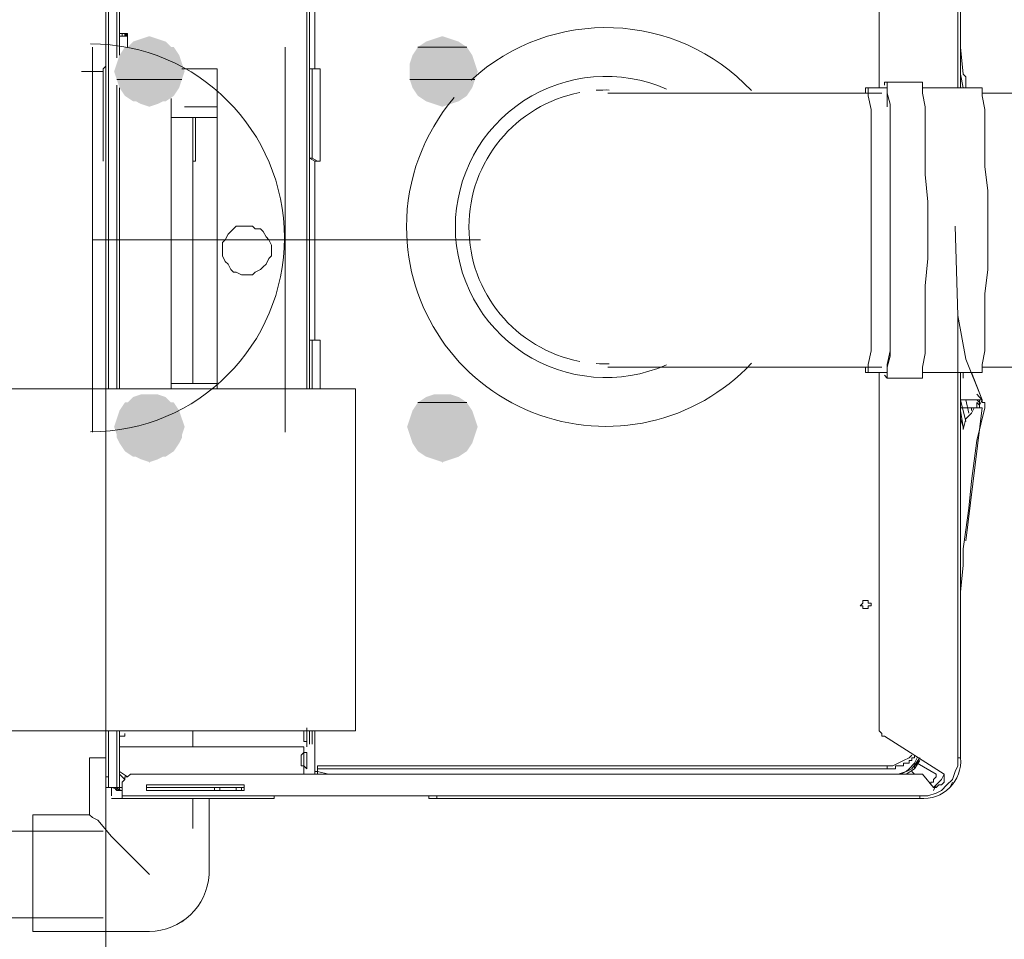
# Model space of a CAD drawing. Header units: millimetres. Extents: x 352 to 350573, y -22 to 37733.
# Tile 95 of 214: x 70345 to 71067, y 8169 to 8843. Entities that reach past the tile are written whole.
import ezdxf

# ---------------------------------------------------------------- set-up
doc = ezdxf.new("R2010")
doc.units = ezdxf.units.MM
for name, color, linetype in [('PDF _PD-Socket', 1, 'Continuous'), ('PDF$_83$-$Floor$Plan$-$В_Этаж$01_Сводный$M-EQPM', 2, 'Continuous'), ('PDF$_83$-$Floor$Plan$-$В_Этаж$01_Сводный$M-HVAC-DUCT', 5, 'Continuous'), ('PDF$_83$-$Floor$Plan$-$В_Этаж$01_Сводный$P-PIPE', 3, 'Continuous')]:
    doc.layers.add(name, color=color, linetype=linetype)
for name, color, linetype, true_color in [('PDF$_83$-$Floor$Plan$-$В_Этаж$01_Сводный$G-IMPT', 9, 'Continuous', 0x808080), ('PDF$_83$-$Floor$Plan$-$В_Этаж$01_Сводный$P-PIPE-CNTR', 150, 'Continuous', 0x007fff), ('PDF$_83$new_ifc_RVT-1-В_Этаж$01_Сводный$A-WALL', 7, 'Continuous', 0xdddd6e)]:
    doc.layers.add(name, color=color, linetype=linetype, true_color=true_color)

msp = doc.modelspace()

# ---------------------------------------------------------------- linework, layer by layer
at = {"layer": 'PDF _PD-Socket', "lineweight": 0}
for points in [[(70398.01, 8823.13), (70398.01, 8540.67)], [(70539.24, 8823.13), (70539.24, 8540.67)], [(70398.01, 8681.9), (70682.46, 8681.9)]]:
    msp.add_lwpolyline(points, dxfattribs=at)
msp.add_arc((70396.59, 8683.25), 142.23, 270, 90, dxfattribs=at)
at = {"layer": 'PDF$_83$-$Floor$Plan$-$В_Этаж$01_Сводный$G-IMPT', "lineweight": 0}
for points in [[(70419.89, 9069.79), (70419.89, 9073.76), (70531.28, 9073.76), (70644.67, 9073.76), (70644.67, 9075.75), (70998.74, 9075.75), (71006.69, 9075.75, -0.447484), (71034.54, 9045.92), (71034.54, 8793.29), (71034.54, 9045.92), (71032.55, 9045.92), (71032.55, 8793.29)], [(71032.55, 8584.43), (71032.55, 8301.97), (71034.54, 8301.97), (71034.54, 8584.43), (71034.54, 8301.97, -0.466667), (71004.7, 8272.13), (71004.7, 8274.12)]]:
    msp.add_lwpolyline(points, format="xyb", dxfattribs=at)
for points in [[(70421.88, 9059.84), (70423.87, 9059.84), (70425.86, 9057.85), (70427.85, 9057.85), (70429.84, 9057.85), (70427.85, 9057.85), (70425.86, 9057.85), (70423.87, 9059.84), (70421.88, 9059.84), (70421.88, 9061.83), (70419.89, 9063.82), (70419.89, 9065.81), (70419.89, 9067.8), (70419.89, 9069.79), (70417.9, 9069.79), (70415.91, 9067.8), (70415.91, 8815.17)], [(70429.84, 9057.85), (71006.69, 9057.85), (71014.65, 9067.8), (71016.64, 9067.8), (71018.63, 9065.81), (71020.62, 9065.81), (71022.61, 9063.82), (71022.61, 9061.83), (71022.61, 9059.84), (71022.61, 9057.85), (70978.85, 9030), (70976.86, 9030), (70976.86, 9028.01), (70974.87, 9026.02), (70974.87, 9024.04), (70974.87, 8793.29)], [(70407.96, 9059.84), (70407.96, 8572.49), (70407.96, 8878.83), (70407.96, 8882.8), (70407.96, 8884.79), (70407.96, 8888.77), (70407.96, 8890.76), (70407.96, 8892.75), (70407.96, 8894.74)], [(70409.94, 9059.84), (70409.94, 8572.49)], [(70561.12, 8807.22), (70561.12, 9026.02)], [(70557.14, 8572.49), (70557.14, 8876.84), (70557.14, 8878.83), (70557.14, 8880.82), (70557.14, 8882.8), (70557.14, 8884.79), (70557.14, 8886.78), (70557.14, 8888.77), (70555.15, 8888.77), (70555.15, 8866.89)], [(70553.16, 8860.92), (70553.16, 8858.93), (70555.15, 8858.93), (70555.15, 8860.92), (70555.15, 8572.49), (70555.15, 8876.84)], [(70417.9, 8831.09), (70421.88, 8831.09), (70421.88, 8833.08), (70419.89, 8833.08)], [(70421.88, 8831.09), (70423.87, 8831.09), (70423.87, 8833.08), (70423.87, 8825.12)], [(70421.88, 8831.09), (70421.88, 8831.09)], [(70423.87, 8831.09), (70423.87, 8823.13)], [(71034.54, 8823.13), (71036.53, 8803.24), (71038.52, 8801.25), (71038.52, 8799.26), (71038.52, 8793.29)], [(70417.9, 8817.16), (70417.9, 8817.16)], [(70463.65, 8807.22), (70489.51, 8807.22), (70489.51, 8572.49)], [(70559.13, 8741.57), (70557.14, 8741.57), (70561.12, 8739.58), (70565.1, 8739.58), (70565.1, 8807.22), (70561.12, 8807.22), (70557.14, 8807.22)], [(70559.13, 8807.22), (70559.13, 8741.57), (70563.11, 8739.58)], [(71036.53, 8793.29), (71034.54, 8803.24)], [(71036.53, 8803.24), (71036.53, 8803.24)], [(70415.91, 8572.49), (70415.91, 8795.28)], [(70455.7, 8572.49), (70455.7, 8785.34)], [(70557.14, 8608.3), (70561.12, 8608.3), (70561.12, 8739.58)], [(71034.54, 8558.57), (71044.49, 8558.57), (71048.47, 8558.57), (71050.46, 8558.57), (71048.47, 8558.57), (71048.47, 8560.56), (71050.46, 8564.54), (71038.52, 8594.38), (71032.55, 8626.2), (71030.56, 8691.84)], [(71032.55, 8413.36), (71032.55, 8415.35), (71032.55, 8425.3), (71032.55, 8441.21), (71032.55, 8463.09), (71032.55, 8475.03), (71032.55, 8498.9), (71032.55, 8530.72), (71032.55, 8558.57), (71032.55, 8560.56), (71032.55, 8562.55), (71032.55, 8564.54), (71032.55, 8580.45), (71032.55, 8592.39), (71032.55, 8604.32), (71032.55, 8612.28), (71032.55, 8626.2)], [(70559.13, 8572.49), (70559.13, 8608.3)], [(70565.1, 8572.49), (70565.1, 8608.3), (70561.12, 8608.3)], [(70974.87, 8584.43), (70974.87, 8323.85), (70974.87, 8321.86), (70976.86, 8319.87), (70976.86, 8317.88), (70978.85, 8317.88), (71022.61, 8290.03), (71022.61, 8288.04), (71022.61, 8286.06), (71022.61, 8284.07), (71020.62, 8282.08), (71018.63, 8282.08), (71016.64, 8280.09), (71014.65, 8280.09), (71016.64, 8282.08), (71020.62, 8286.06), (71022.61, 8290.03), (71020.62, 8286.06), (71016.64, 8282.08), (71014.65, 8278.1)], [(71036.53, 8580.45), (71036.53, 8582.44), (71036.53, 8584.43)], [(71046.48, 8574.48), (71050.46, 8564.54), (71042.5, 8584.43), (71050.46, 8564.54)], [(71034.54, 8564.54), (71042.5, 8564.54), (71046.48, 8564.54), (71048.47, 8564.54), (71050.46, 8564.54), (71050.46, 8562.55), (71052.44, 8562.55), (71052.44, 8560.56), (71052.44, 8558.57), (71046.48, 8534.7), (71042.5, 8504.86), (71040.51, 8484.97), (71038.52, 8469.06), (71036.53, 8455.13), (71036.53, 8443.2), (71034.54, 8423.31), (71034.54, 8421.32)], [(71046.48, 8560.56), (71046.48, 8558.57), (71046.48, 8560.56), (71046.48, 8562.55), (71048.47, 8560.56), (71048.47, 8564.54), (71046.48, 8564.54), (71044.49, 8564.54), (71036.53, 8564.54), (71034.54, 8564.54), (71038.52, 8548.62)], [(71040.51, 8554.59), (71038.52, 8564.54)], [(71046.48, 8568.52), (71048.47, 8566.53), (71050.46, 8564.54), (71048.47, 8566.53)], [(71048.47, 8562.55), (71046.48, 8564.54)], [(71048.47, 8564.54), (71048.47, 8564.54)], [(71048.47, 8564.54), (71048.47, 8564.54)], [(71048.47, 8562.55), (71048.47, 8562.55)], [(71050.46, 8564.54), (71050.46, 8564.54)], [(71034.54, 8550.61), (71036.53, 8544.65), (71036.53, 8542.66), (71038.52, 8550.61), (71042.5, 8554.59), (71044.49, 8558.57), (71050.46, 8558.57), (71038.52, 8461.1)], [(71034.54, 8556.58), (71036.53, 8544.65)], [(71044.49, 8558.57), (71044.49, 8558.57)], [(71048.47, 8560.56), (71048.47, 8560.56)], [(71048.47, 8558.57), (71048.47, 8558.57)], [(70555.15, 8323.85), (70555.15, 8321.86), (70555.15, 8319.87), (70555.15, 8317.88), (70555.15, 8319.87), (70555.15, 8321.86), (70555.15, 8319.87), (70555.15, 8317.88), (70555.15, 8315.89), (70555.15, 8313.9), (70555.15, 8311.91), (70555.15, 8313.9), (70555.15, 8311.91), (70555.15, 8313.9), (70555.15, 8315.89), (70555.15, 8317.88), (70555.15, 8319.87), (70555.15, 8321.86)], [(70407.96, 8280.09), (70407.96, 8307.94), (70407.96, 8280.09), (70409.94, 8280.09), (70411.93, 8280.09), (70413.92, 8280.09), (70411.93, 8280.09), (70409.94, 8280.09), (70415.91, 8280.09), (70415.91, 8321.86)], [(70409.94, 8321.86), (70409.94, 8288.04), (70409.94, 8286.06), (70409.94, 8284.07), (70409.94, 8282.08), (70409.94, 8280.09), (70407.96, 8280.09), (70407.96, 8282.08), (70407.96, 8284.07), (70407.96, 8286.06), (70407.96, 8288.04), (70409.94, 8288.04)], [(70407.96, 8288.04), (70407.96, 8321.86), (70407.96, 8319.87), (70407.96, 8315.89), (70407.96, 8313.9), (70407.96, 8311.91), (70407.96, 8309.93), (70407.96, 8307.94)], [(70407.96, 8305.95), (70407.96, 8307.94), (70407.96, 8309.93), (70407.96, 8311.91), (70407.96, 8313.9), (70407.96, 8315.89), (70407.96, 8319.87)], [(70421.88, 8317.88), (70421.88, 8319.87)], [(70553.16, 8313.9), (70553.16, 8315.89), (70553.16, 8317.88), (70553.16, 8319.87), (70553.16, 8321.86), (70553.16, 8319.87)], [(70553.16, 8321.86), (70553.16, 8319.87), (70553.16, 8317.88)], [(70555.15, 8317.88), (70555.15, 8317.88)], [(70555.15, 8313.9), (70555.15, 8315.89), (70555.15, 8317.88)], [(70557.14, 8313.9), (70557.14, 8311.91), (70557.14, 8313.9), (70557.14, 8315.89), (70557.14, 8317.88), (70557.14, 8319.87), (70557.14, 8321.86), (70557.14, 8319.87), (70557.14, 8317.88), (70557.14, 8315.89), (70557.14, 8313.9), (70557.14, 8311.91)], [(70557.14, 8315.89), (70557.14, 8313.9), (70557.14, 8315.89), (70557.14, 8317.88), (70557.14, 8319.87), (70557.14, 8321.86), (70557.14, 8319.87)], [(70559.13, 8315.89), (70559.13, 8313.9), (70559.13, 8311.91), (70559.13, 8313.9), (70559.13, 8315.89), (70559.13, 8317.88), (70559.13, 8319.87), (70559.13, 8321.86), (70559.13, 8319.87)], [(70561.12, 8317.88), (70561.12, 8317.88)], [(70417.9, 8309.93), (70553.16, 8309.93)], [(70553.16, 8315.89), (70553.16, 8313.9), (70555.15, 8313.9), (70555.15, 8311.91), (70555.15, 8313.9), (70555.15, 8315.89)], [(70553.16, 8309.93), (70553.16, 8303.96)], [(70555.15, 8313.9), (70555.15, 8313.9)], [(70555.15, 8313.9), (70555.15, 8313.9)], [(70555.15, 8313.9), (70555.15, 8313.9)], [(70555.15, 8313.9), (70555.15, 8313.9)], [(70555.15, 8309.93), (70555.15, 8309.93)], [(70557.14, 8313.9), (70557.14, 8313.9)], [(70557.14, 8313.9), (70557.14, 8313.9)], [(70559.13, 8313.9), (70559.13, 8313.9)], [(70559.13, 8313.9), (70559.13, 8311.91)], [(70559.13, 8311.91), (70559.13, 8311.91)], [(70553.16, 8297.99), (70553.16, 8296), (70553.16, 8294.01), (70553.16, 8296), (70555.15, 8294.01), (70555.15, 8296), (70555.15, 8297.99), (70555.15, 8299.98), (70555.15, 8301.97), (70555.15, 8303.96), (70555.15, 8305.95), (70553.16, 8305.95), (70553.16, 8303.96), (70553.16, 8301.97)], [(70553.16, 8305.95), (70553.16, 8305.95)], [(70553.16, 8305.95), (70553.16, 8305.95)], [(70553.16, 8290.03), (70553.16, 8296), (70553.16, 8297.99), (70553.16, 8299.98), (70553.16, 8301.97), (70553.16, 8303.96), (70553.16, 8305.95), (70553.16, 8303.96), (70553.16, 8301.97), (70553.16, 8299.98), (70553.16, 8297.99), (70553.16, 8296), (70553.16, 8294.01), (70553.16, 8296), (70553.16, 8294.01), (70553.16, 8296), (70553.16, 8294.01)], [(70553.16, 8305.95), (70553.16, 8305.95)], [(70553.16, 8305.95), (70553.16, 8305.95)], [(70553.16, 8305.95), (70553.16, 8303.96)], [(70980.83, 8294.01), (70563.11, 8294.01), (70980.83, 8294.01), (70982.82, 8294.01), (70984.81, 8294.01), (70986.8, 8294.01), (70986.8, 8296), (70988.79, 8296), (70990.78, 8296), (70992.77, 8296), (70992.77, 8297.99), (70994.76, 8297.99), (70996.75, 8297.99), (70996.75, 8299.98), (70998.74, 8299.98), (70998.74, 8301.97), (71000.73, 8301.97), (71000.73, 8303.96), (71000.73, 8301.97)], [(70980.83, 8296), (70984.81, 8296), (70988.79, 8297.99), (70992.77, 8299.98), (70996.75, 8301.97), (70998.74, 8303.96)], [(70553.16, 8296), (70553.16, 8296)], [(70553.16, 8296), (70553.16, 8296)], [(70553.16, 8296), (70553.16, 8296)], [(70553.16, 8296), (70553.16, 8296)], [(70553.16, 8296), (70553.16, 8296)], [(70553.16, 8296), (70553.16, 8296)], [(70555.15, 8297.99), (70555.15, 8296), (70555.15, 8294.01)], [(70984.81, 8294.01), (70980.83, 8294.01), (70980.83, 8296), (70563.11, 8296), (70563.11, 8292.02), (70571.07, 8290.03)], [(70650.63, 8274.12), (71004.7, 8274.12), (71010.67, 8274.12), (71016.64, 8276.11), (71020.62, 8278.1), (71024.6, 8282.08), (71028.57, 8286.06), (71030.56, 8292.02), (71032.55, 8296), (71032.55, 8301.97)], [(70988.79, 8290.03), (70994.76, 8292.02), (70996.75, 8294.01), (71000.73, 8297.99), (71002.72, 8301.97)], [(71000.73, 8294.01), (71000.73, 8296), (71002.72, 8297.99), (71004.7, 8301.97), (70998.74, 8294.01), (70990.78, 8290.03), (70994.76, 8292.02), (70998.74, 8294.01)], [(70994.76, 8290.03), (71000.73, 8294.01), (71004.7, 8299.98)], [(71002.72, 8297.99), (71016.64, 8290.03), (71016.64, 8288.04), (71014.65, 8286.06), (71014.65, 8284.07), (71012.66, 8284.07), (71012.66, 8282.08)], [(70423.87, 8288.04), (70417.9, 8292.02), (70417.9, 8294.01), (70417.9, 8292.02), (70417.9, 8294.01)], [(70417.9, 8292.02), (70417.9, 8292.02)], [(70417.9, 8292.02), (70417.9, 8292.02)], [(70417.9, 8292.02), (70417.9, 8292.02)], [(70417.9, 8292.02), (70417.9, 8292.02)], [(71014.65, 8280.09), (71006.69, 8290.03), (70429.84, 8290.03), (70427.85, 8290.03), (70425.86, 8290.03), (70423.87, 8288.04), (70421.88, 8288.04), (70421.88, 8286.06), (70419.89, 8284.07), (70419.89, 8282.08), (70419.89, 8280.09), (70419.89, 8278.1), (70417.9, 8278.1), (70417.9, 8280.09), (70419.89, 8280.09), (70417.9, 8280.09), (70417.9, 8278.1)], [(70417.9, 8290.03), (70421.88, 8286.06)], [(70561.12, 8292.02), (70563.11, 8292.02), (70563.11, 8290.03), (70561.12, 8290.03)], [(70563.11, 8292.02), (70563.11, 8292.02)], [(70563.11, 8290.03), (70563.11, 8290.03)], [(70984.81, 8294.01), (70984.81, 8294.01)], [(71000.73, 8290.03), (70998.74, 8292.02)], [(70509.4, 8282.08), (70509.4, 8278.1), (70507.41, 8278.1), (70503.44, 8278.1), (70491.5, 8278.1), (70487.52, 8278.1), (70437.79, 8278.1), (70483.54, 8278.1), (70489.51, 8278.1), (70509.4, 8278.1)], [(70437.79, 8282.08), (70471.61, 8282.08), (70489.51, 8282.08), (70509.4, 8282.08), (70437.79, 8282.08), (70437.79, 8278.1)], [(71026.59, 8280.09), (71028.57, 8284.07)], [(70409.94, 8280.09), (70411.93, 8280.09)], [(70409.94, 8280.09), (70411.93, 8280.09)], [(70409.94, 8280.09), (70409.94, 8280.09)], [(70411.93, 8280.09), (70413.92, 8280.09)], [(70413.92, 8280.09), (70411.93, 8280.09)], [(70411.93, 8280.09), (70413.92, 8280.09)], [(70411.93, 8280.09), (70419.89, 8278.1), (70419.89, 8274.12)], [(70411.93, 8274.12), (70411.93, 8280.09)], [(70415.91, 8278.1), (70413.92, 8280.09)], [(70413.92, 8280.09), (70413.92, 8280.09)], [(70413.92, 8280.09), (70415.91, 8280.09)], [(70415.91, 8280.09), (70413.92, 8280.09)], [(70413.92, 8280.09), (70413.92, 8280.09)], [(70415.91, 8280.09), (70417.9, 8280.09)], [(70415.91, 8278.1), (70415.91, 8278.1)], [(70415.91, 8278.1), (70417.9, 8278.1)], [(70417.9, 8278.1), (70415.91, 8278.1)], [(70415.91, 8278.1), (70415.91, 8278.1)], [(70417.9, 8280.09), (70417.9, 8280.09)], [(70417.9, 8280.09), (70417.9, 8280.09)], [(70417.9, 8278.1), (70417.9, 8278.1)], [(70417.9, 8278.1), (70417.9, 8278.1)], [(70417.9, 8278.1), (70417.9, 8278.1)], [(70417.9, 8278.1), (70417.9, 8278.1)], [(70531.28, 8272.13), (70531.28, 8274.12), (70419.89, 8274.12)], [(70419.89, 8272.13), (70419.89, 8274.12)], [(70487.52, 8280.09), (70487.52, 8278.1)], [(70491.5, 8278.1), (70491.5, 8280.09)], [(70503.44, 8278.1), (70503.44, 8280.09)], [(70507.41, 8278.1), (70507.41, 8280.09)], [(70531.28, 8274.12), (70650.63, 8274.12), (70650.63, 8272.13), (71004.7, 8272.13), (70650.63, 8272.13), (70644.67, 8272.13), (70644.67, 8274.12)], [(70419.89, 8272.13), (70411.93, 8272.13)]]:
    msp.add_lwpolyline(points, dxfattribs=at)
for points in [[(70417.9, 8817.16), (70417.9, 9067.8)], [(70417.9, 8833.08), (70419.89, 8833.08), (70419.89, 8831.09), (70421.88, 8831.09), (70423.87, 8833.08), (70423.87, 8831.09), (70421.88, 8833.08), (70423.87, 8833.08)], [(70559.13, 8741.57), (70559.13, 8807.22)], [(70417.9, 8572.49), (70417.9, 8793.29)], [(70511.39, 8656.04), (70515.37, 8656.04), (70517.36, 8658.03), (70521.34, 8660.02), (70523.33, 8662.01), (70525.32, 8664), (70527.3, 8667.97), (70529.29, 8669.96), (70529.29, 8673.94), (70529.29, 8677.92), (70527.3, 8681.9), (70525.32, 8683.89), (70523.33, 8687.87), (70521.34, 8689.86), (70517.36, 8689.86), (70515.37, 8691.84), (70511.39, 8691.84), (70507.41, 8691.84), (70503.44, 8691.84), (70501.45, 8689.86), (70499.46, 8687.87), (70497.47, 8685.88), (70495.48, 8681.9), (70493.49, 8679.91), (70493.49, 8675.93), (70493.49, 8671.95), (70493.49, 8669.96), (70495.48, 8665.99), (70497.47, 8664), (70499.46, 8660.02), (70501.45, 8658.03), (70503.44, 8658.03), (70507.41, 8656.04)], [(70559.13, 8572.49), (70559.13, 8608.3)], [(71042.5, 8558.57), (71042.5, 8556.58)], [(70964.92, 8417.34), (70962.93, 8417.34), (70962.93, 8415.35), (70960.94, 8413.36), (70962.93, 8413.36), (70962.93, 8411.37), (70964.92, 8411.37), (70966.91, 8411.37), (70966.91, 8413.36), (70968.9, 8413.36), (70968.9, 8415.35), (70966.91, 8415.35), (70966.91, 8417.34)], [(70417.9, 8280.09), (70417.9, 8321.86)], [(70421.88, 8317.88), (70417.9, 8317.88)], [(70559.13, 8321.86), (70559.13, 8319.87), (70559.13, 8317.88), (70559.13, 8315.89), (70559.13, 8313.9), (70559.13, 8311.91), (70559.13, 8313.9), (70559.13, 8315.89), (70559.13, 8317.88), (70559.13, 8319.87)], [(70561.12, 8321.86), (70561.12, 8319.87), (70561.12, 8317.88), (70561.12, 8290.03), (70561.12, 8317.88), (70561.12, 8319.87)], [(70555.15, 8313.9), (70555.15, 8309.93)], [(70551.17, 8303.96), (70553.16, 8305.95)], [(70551.17, 8303.96), (70551.17, 8301.97), (70551.17, 8299.98), (70551.17, 8297.99), (70551.17, 8296), (70551.17, 8297.99), (70551.17, 8296), (70551.17, 8297.99), (70551.17, 8299.98), (70551.17, 8301.97), (70551.17, 8303.96), (70551.17, 8301.97)], [(70553.16, 8305.95), (70553.16, 8303.96)], [(70553.16, 8305.95), (70553.16, 8303.96)], [(70553.16, 8296), (70551.17, 8296)], [(70413.92, 8280.09), (70411.93, 8280.09)], [(70415.91, 8278.1), (70417.9, 8278.1), (70415.91, 8280.09), (70417.9, 8280.09), (70417.9, 8278.1), (70417.9, 8280.09), (70415.91, 8280.09), (70413.92, 8280.09), (70415.91, 8278.1), (70415.91, 8280.09), (70413.92, 8280.09), (70415.91, 8280.09)], [(70417.9, 8278.1), (70415.91, 8278.1)], [(70437.79, 8280.09), (70487.52, 8280.09), (70491.5, 8280.09), (70503.44, 8280.09), (70507.41, 8280.09), (70509.4, 8280.09)], [(70419.89, 8272.13), (70531.28, 8272.13)]]:
    msp.add_lwpolyline(points, close=True, dxfattribs=at)
at = {"layer": 'PDF$_83$-$Floor$Plan$-$В_Этаж$01_Сводный$M-EQPM', "color": 92, "lineweight": 0, "true_color": 0x00b800}
for points in [[(70818.98, 8792.26, 0.541465), (70664.15, 8691.2, 0.541465), (70818.98, 8590.14)], [(70663.3, 8786.07, 0.178384), (70628.34, 8691.2, 0.679961), (70881.22, 8591.23)], [(70755.42, 8789.82, 0.359158), (70674.09, 8691.2, 0.359158), (70755.42, 8592.59)]]:
    msp.add_lwpolyline(points, format="xyb", dxfattribs=at)
for points in [[(70980.83, 8779.37), (70980.83, 8787.32), (70980.83, 8793.29), (70966.91, 8793.29), (70964.92, 8793.29), (70964.92, 8789.31)], [(70966.91, 8584.43), (70966.91, 8586.42), (70966.91, 8590.4), (70968.9, 8600.34), (70968.9, 8612.28), (70968.9, 8626.2), (70968.9, 8642.12), (70968.9, 8660.02), (70968.9, 8679.91), (70968.9, 8697.81), (70968.9, 8717.7), (70968.9, 8735.61), (70968.9, 8751.52), (70968.9, 8767.43), (70968.9, 8777.38), (70966.91, 8787.32), (70966.91, 8791.3), (70966.91, 8793.29)], [(70978.85, 8582.44), (70980.83, 8580.45), (71006.69, 8580.45), (71006.69, 8582.44), (71006.69, 8588.41), (71008.68, 8598.35), (71008.68, 8612.28), (71008.68, 8628.19), (71008.68, 8648.08), (71010.67, 8667.97), (71010.67, 8689.86), (71010.67, 8709.75), (71008.68, 8729.64), (71008.68, 8749.53), (71008.68, 8765.44), (71008.68, 8779.37), (71006.69, 8789.31), (71006.69, 8795.28), (71006.69, 8797.27), (70980.83, 8797.27), (70978.85, 8797.27), (70978.85, 8795.28)], [(70980.83, 8580.45), (70980.83, 8582.44), (70980.83, 8588.41), (70982.82, 8596.36), (70982.82, 8608.3), (70982.82, 8624.21), (70982.82, 8640.13), (70982.82, 8660.02), (70982.82, 8679.91), (70982.82, 8699.8), (70982.82, 8717.7), (70982.82, 8737.6), (70982.82, 8753.51), (70982.82, 8769.42), (70982.82, 8781.36), (70980.83, 8789.31), (70980.83, 8795.28), (70980.83, 8797.27)], [(71006.69, 8584.43), (71050.46, 8584.43), (71050.46, 8586.42), (71050.46, 8590.4), (71052.44, 8600.34), (71052.44, 8612.28), (71052.44, 8626.2), (71052.44, 8642.12), (71054.43, 8660.02), (71054.43, 8679.91), (71054.43, 8697.81), (71054.43, 8717.7), (71052.44, 8735.61), (71052.44, 8751.52), (71052.44, 8767.43), (71052.44, 8777.38), (71050.46, 8787.32), (71050.46, 8791.3), (71050.46, 8793.29), (71006.69, 8793.29)], [(70976.86, 8789.31), (70968.9, 8789.31), (70960.94, 8789.31), (70952.99, 8789.31), (70945.03, 8789.31), (70937.07, 8789.31), (70929.12, 8789.31), (70921.16, 8789.31), (70913.2, 8789.31), (70905.25, 8789.31), (70897.29, 8789.31), (70891.32, 8789.31), (70883.37, 8789.31), (70877.4, 8789.31), (70869.44, 8789.31), (70863.47, 8789.31), (70857.51, 8789.31), (70849.55, 8789.31), (70843.58, 8789.31), (70837.61, 8789.31), (70831.65, 8789.31), (70827.67, 8789.31), (70821.7, 8789.31), (70817.72, 8789.31), (70811.76, 8789.31), (70807.78, 8789.31), (70803.8, 8789.31), (70799.82, 8789.31), (70795.84, 8789.31), (70791.86, 8789.31), (70789.87, 8789.31), (70785.9, 8789.31), (70783.91, 8789.31), (70781.92, 8789.31), (70779.93, 8789.31), (70777.94, 8789.31), (70775.95, 8789.31)], [(71975.42, 8789.31), (71050.46, 8789.31)], [(70964.92, 8588.41), (70964.92, 8584.43), (70966.91, 8584.43), (70980.83, 8584.43), (70980.83, 8586.42), (70980.83, 8590.4), (70982.82, 8600.34), (70982.82, 8612.28), (70982.82, 8626.2), (70982.82, 8644.1), (70982.82, 8662.01), (70982.82, 8681.9), (70982.82, 8699.8), (70982.82, 8719.69), (70982.82, 8737.6), (70982.82, 8753.51), (70982.82, 8769.42), (70982.82, 8779.37)], [(70775.95, 8588.41), (70777.94, 8588.41), (70779.93, 8588.41), (70781.92, 8588.41), (70783.91, 8588.41), (70785.9, 8588.41), (70787.89, 8588.41), (70791.86, 8588.41), (70795.84, 8588.41), (70797.83, 8588.41), (70801.81, 8588.41), (70805.79, 8588.41), (70811.76, 8588.41), (70815.73, 8588.41), (70819.71, 8588.41), (70825.68, 8588.41), (70831.65, 8588.41), (70837.61, 8588.41), (70841.59, 8588.41), (70849.55, 8588.41), (70855.52, 8588.41), (70861.48, 8588.41), (70867.45, 8588.41), (70875.41, 8588.41), (70881.38, 8588.41), (70889.33, 8588.41), (70895.3, 8588.41), (70903.26, 8588.41), (70911.21, 8588.41), (70919.17, 8588.41), (70927.13, 8588.41), (70935.08, 8588.41), (70941.05, 8588.41), (70949.01, 8588.41), (70956.96, 8588.41), (70964.92, 8588.41), (70972.88, 8588.41), (70976.86, 8588.41)], [(71050.46, 8588.41), (71975.42, 8588.41)]]:
    msp.add_lwpolyline(points, dxfattribs=at)
for centre, radius, start, end in [((70774.55, 8691.2), 146.2, 43.14332, 132.5775), ((70774.55, 8691.21), 100.45, 88.58261, 94.0815), ((70774.55, 8691.2), 100.45, 265.9185, 271.41739)]:
    msp.add_arc(centre, radius, start, end, dxfattribs=at)
at = {"layer": 'PDF$_83$-$Floor$Plan$-$В_Этаж$01_Сводный$M-HVAC-DUCT', "lineweight": 0}
msp.add_lwpolyline([(70590.96, 8572.49), (67000.52, 8572.49), (67000.52, 8321.86), (70590.96, 8321.86)], close=True, dxfattribs=at)
at = {"layer": 'PDF$_83$-$Floor$Plan$-$В_Этаж$01_Сводный$P-PIPE', "lineweight": 0}
for points in [[(70672.51, 8823.13), (70636.71, 8823.13), (70672.51, 8823.13)], [(70463.65, 8799.26), (70415.91, 8799.26), (70463.65, 8799.26)], [(70678.48, 8799.26), (70630.74, 8799.26), (70678.48, 8799.26)], [(70672.51, 8562.55), (70636.71, 8562.55), (70672.51, 8562.55)]]:
    msp.add_lwpolyline(points, dxfattribs=at)
at = {"layer": 'PDF$_83$-$Floor$Plan$-$В_Этаж$01_Сводный$P-PIPE', "color": 150, "lineweight": 0, "true_color": 0x007fff}
for points in [[(70407.96, 8809.21), (70405.97, 8807.22), (70405.97, 8805.23), (70405.97, 8739.58)], [(70465.64, 8779.37), (70489.51, 8779.37)], [(70455.7, 8771.41), (70489.51, 8771.41)], [(70471.61, 8739.58), (70473.6, 8739.58), (70473.6, 8771.41)]]:
    msp.add_lwpolyline(points, dxfattribs=at)
at = {"layer": 'PDF$_83$-$Floor$Plan$-$В_Этаж$01_Сводный$P-PIPE', "color": 5, "lineweight": 0}
msp.add_lwpolyline([(70471.61, 8576.47), (70471.61, 8771.41)], dxfattribs=at)
at = {"layer": 'PDF$_83$-$Floor$Plan$-$В_Этаж$01_Сводный$P-PIPE', "color": 220, "lineweight": 0, "true_color": 0xff00bf}
msp.add_lwpolyline([(70489.51, 8576.47), (70455.7, 8576.47)], dxfattribs=at)
at = {"layer": 'PDF$_83$-$Floor$Plan$-$В_Этаж$01_Сводный$P-PIPE', "lineweight": 0}
for points in [[(70439.78, 8518.79), (70439.78, 8518.79), (70439.78, 8518.79)], [(70654.61, 8518.79), (70654.61, 8518.79), (70654.61, 8518.79)]]:
    msp.add_lwpolyline(points, close=True, dxfattribs=at)
at = {"layer": 'PDF$_83$-$Floor$Plan$-$В_Этаж$01_Сводный$P-PIPE', "color": 1, "lineweight": 0}
for points in [[(70407.96, 8321.86), (70407.96, 8250.25)], [(70471.61, 8309.93), (70471.61, 8321.86)], [(70471.61, 8250.25), (70471.61, 8272.13)], [(70439.78, 8216.43), (70411.93, 8244.28), (70401.99, 8256.22), (70398.01, 8258.21), (70396.02, 8260.2)], [(70405.97, 8248.26), (68892.21, 8248.26)], [(68892.21, 8184.61), (70405.97, 8184.61)]]:
    msp.add_lwpolyline(points, dxfattribs=at)
msp.add_lwpolyline([(70407.96, 8301.97), (70396.02, 8301.97), (70396.02, 8260.2), (70354.25, 8260.2), (70354.25, 8174.66), (70439.78, 8174.66, 0.395743), (70483.54, 8216.43), (70483.54, 8272.13)], format="xyb", dxfattribs=at)
at = {"layer": 'PDF$_83$-$Floor$Plan$-$В_Этаж$01_Сводный$P-PIPE', "color": 5, "lineweight": 0}
msp.add_arc((70439.41, 8218.86), 44.2, 270.48608, 356.84948, dxfattribs=at)
at = {"layer": 'PDF$_83$-$Floor$Plan$-$В_Этаж$01_Сводный$P-PIPE', "transparency": 33554559}
for points in [[(70433.81, 8829.1), (70451.72, 8827.11), (70427.85, 8827.11)], [(70439.78, 8831.09), (70445.75, 8829.1), (70433.81, 8829.1)], [(70445.75, 8829.1), (70433.81, 8829.1), (70451.72, 8827.11)], [(70648.64, 8829.1), (70666.55, 8827.11), (70642.68, 8827.11)], [(70654.61, 8831.09), (70660.58, 8829.1), (70648.64, 8829.1)], [(70660.58, 8829.1), (70648.64, 8829.1), (70666.55, 8827.11)], [(70421.88, 8823.13), (70461.66, 8817.16), (70417.9, 8817.16)], [(70423.87, 8823.13), (70457.68, 8823.13), (70421.88, 8823.13)], [(70457.68, 8823.13), (70421.88, 8823.13), (70461.66, 8817.16)], [(70427.85, 8827.11), (70455.7, 8823.13), (70423.87, 8823.13)], [(70455.7, 8823.13), (70423.87, 8823.13), (70457.68, 8823.13)], [(70451.72, 8827.11), (70427.85, 8827.11), (70455.7, 8823.13)], [(70636.71, 8823.13), (70676.49, 8817.16), (70632.73, 8817.16)], [(70642.68, 8827.11), (70672.51, 8823.13), (70636.71, 8823.13)], [(70636.71, 8823.13), (70672.51, 8823.13), (70672.51, 8823.13)], [(70672.51, 8823.13), (70636.71, 8823.13), (70676.49, 8817.16)], [(70666.55, 8827.11), (70642.68, 8827.11), (70672.51, 8823.13)], [(70417.9, 8817.16), (70463.65, 8811.19), (70415.91, 8811.19)], [(70461.66, 8817.16), (70417.9, 8817.16), (70463.65, 8811.19)], [(70632.73, 8817.16), (70678.48, 8811.19), (70630.74, 8811.19)], [(70676.49, 8817.16), (70632.73, 8817.16), (70678.48, 8811.19)], [(70415.91, 8811.19), (70465.64, 8805.23), (70413.92, 8805.23)], [(70463.65, 8811.19), (70415.91, 8811.19), (70465.64, 8805.23)], [(70678.48, 8811.19), (70630.74, 8811.19), (70680.47, 8805.23)], [(70630.74, 8811.19), (70680.47, 8805.23), (70630.74, 8805.23)], [(70465.64, 8805.23), (70413.92, 8805.23), (70463.65, 8799.26)], [(70413.92, 8805.23), (70463.65, 8799.26), (70415.91, 8799.26)], [(70680.47, 8805.23), (70630.74, 8805.23), (70678.48, 8799.26)], [(70630.74, 8805.23), (70678.48, 8799.26), (70630.74, 8799.26)], [(70415.91, 8799.26), (70463.65, 8799.26), (70463.65, 8799.26)], [(70463.65, 8799.26), (70415.91, 8799.26), (70461.66, 8793.29)], [(70415.91, 8799.26), (70461.66, 8793.29), (70417.9, 8793.29)], [(70461.66, 8793.29), (70417.9, 8793.29), (70457.68, 8787.32)], [(70417.9, 8793.29), (70457.68, 8787.32), (70421.88, 8787.32)], [(70630.74, 8799.26), (70678.48, 8799.26), (70678.48, 8799.26)], [(70678.48, 8799.26), (70630.74, 8799.26), (70676.49, 8793.29)], [(70630.74, 8799.26), (70676.49, 8793.29), (70632.73, 8793.29)], [(70676.49, 8793.29), (70632.73, 8793.29), (70672.51, 8787.32)], [(70632.73, 8793.29), (70672.51, 8787.32), (70636.71, 8787.32)], [(70457.68, 8787.32), (70421.88, 8787.32), (70451.72, 8783.35)], [(70421.88, 8787.32), (70451.72, 8783.35), (70427.85, 8783.35)], [(70672.51, 8787.32), (70636.71, 8787.32), (70666.55, 8783.35)], [(70636.71, 8787.32), (70666.55, 8783.35), (70642.68, 8783.35)], [(70451.72, 8783.35), (70427.85, 8783.35), (70449.73, 8783.35)], [(70427.85, 8783.35), (70449.73, 8783.35), (70429.84, 8783.35)], [(70429.84, 8783.35), (70433.81, 8781.36), (70445.75, 8781.36)], [(70429.84, 8783.35), (70449.73, 8783.35), (70445.75, 8781.36)], [(70433.81, 8781.36), (70445.75, 8781.36), (70439.78, 8779.37)], [(70642.68, 8783.35), (70648.64, 8781.36), (70660.58, 8781.36)], [(70642.68, 8783.35), (70666.55, 8783.35), (70660.58, 8781.36)], [(70648.64, 8781.36), (70660.58, 8781.36), (70654.61, 8779.37)], [(70421.88, 8562.55), (70461.66, 8556.58), (70417.9, 8556.58)], [(70423.87, 8562.55), (70457.68, 8562.55), (70421.88, 8562.55)], [(70457.68, 8562.55), (70421.88, 8562.55), (70461.66, 8556.58)], [(70427.85, 8566.53), (70455.7, 8562.55), (70423.87, 8562.55)], [(70455.7, 8562.55), (70423.87, 8562.55), (70457.68, 8562.55)], [(70433.81, 8568.52), (70451.72, 8566.53), (70427.85, 8566.53)], [(70451.72, 8566.53), (70427.85, 8566.53), (70455.7, 8562.55)], [(70439.78, 8568.52), (70445.75, 8568.52), (70433.81, 8568.52)], [(70445.75, 8568.52), (70433.81, 8568.52), (70451.72, 8566.53)], [(70636.71, 8562.55), (70676.49, 8556.58), (70632.73, 8556.58)], [(70642.68, 8566.53), (70672.51, 8562.55), (70636.71, 8562.55)], [(70636.71, 8562.55), (70672.51, 8562.55), (70672.51, 8562.55)], [(70672.51, 8562.55), (70636.71, 8562.55), (70676.49, 8556.58)], [(70648.64, 8568.52), (70666.55, 8566.53), (70642.68, 8566.53)], [(70666.55, 8566.53), (70642.68, 8566.53), (70672.51, 8562.55)], [(70654.61, 8568.52), (70660.58, 8568.52), (70648.64, 8568.52)], [(70660.58, 8568.52), (70648.64, 8568.52), (70666.55, 8566.53)], [(70417.9, 8556.58), (70463.65, 8550.61), (70415.91, 8550.61)], [(70461.66, 8556.58), (70417.9, 8556.58), (70463.65, 8550.61)], [(70632.73, 8556.58), (70678.48, 8550.61), (70630.74, 8550.61)], [(70676.49, 8556.58), (70632.73, 8556.58), (70678.48, 8550.61)], [(70415.91, 8550.61), (70465.64, 8544.65), (70413.92, 8544.65)], [(70463.65, 8550.61), (70415.91, 8550.61), (70465.64, 8544.65)], [(70630.74, 8550.61), (70680.47, 8544.65), (70628.75, 8544.65)], [(70678.48, 8550.61), (70630.74, 8550.61), (70680.47, 8544.65)], [(70465.64, 8544.65), (70413.92, 8544.65), (70463.65, 8538.68)], [(70413.92, 8544.65), (70463.65, 8538.68), (70415.91, 8538.68)], [(70680.47, 8544.65), (70628.75, 8544.65), (70678.48, 8538.68)], [(70628.75, 8544.65), (70678.48, 8538.68), (70630.74, 8538.68)], [(70463.65, 8538.68), (70415.91, 8538.68), (70463.65, 8536.69)], [(70415.91, 8538.68), (70463.65, 8536.69), (70415.91, 8536.69)], [(70463.65, 8536.69), (70415.91, 8536.69), (70461.66, 8532.71)], [(70415.91, 8536.69), (70461.66, 8532.71), (70417.9, 8532.71)], [(70678.48, 8538.68), (70630.74, 8538.68), (70676.49, 8532.71)], [(70630.74, 8538.68), (70676.49, 8532.71), (70632.73, 8532.71)], [(70461.66, 8532.71), (70417.9, 8532.71), (70457.68, 8526.74)], [(70417.9, 8532.71), (70457.68, 8526.74), (70421.88, 8526.74)], [(70457.68, 8526.74), (70421.88, 8526.74), (70451.72, 8522.77)], [(70421.88, 8526.74), (70451.72, 8522.77), (70427.85, 8522.77)], [(70676.49, 8532.71), (70632.73, 8532.71), (70672.51, 8526.74)], [(70632.73, 8532.71), (70672.51, 8526.74), (70636.71, 8526.74)], [(70672.51, 8526.74), (70636.71, 8526.74), (70666.55, 8522.77)], [(70636.71, 8526.74), (70666.55, 8522.77), (70642.68, 8522.77)], [(70451.72, 8522.77), (70427.85, 8522.77), (70449.73, 8522.77)], [(70427.85, 8522.77), (70449.73, 8522.77), (70429.84, 8522.77)], [(70449.73, 8522.77), (70429.84, 8522.77), (70445.75, 8520.78)], [(70429.84, 8522.77), (70445.75, 8520.78), (70433.81, 8520.78)], [(70445.75, 8520.78), (70433.81, 8520.78), (70439.78, 8518.79)], [(70433.81, 8520.78), (70439.78, 8518.79), (70439.78, 8518.79)], [(70666.55, 8522.77), (70642.68, 8522.77), (70660.58, 8520.78)], [(70642.68, 8522.77), (70660.58, 8520.78), (70648.64, 8520.78)], [(70660.58, 8520.78), (70648.64, 8520.78), (70654.61, 8518.79)], [(70648.64, 8520.78), (70654.61, 8518.79), (70654.61, 8518.79)]]:
    msp.add_solid(points, dxfattribs=at)
at = {"layer": 'PDF$_83$-$Floor$Plan$-$В_Этаж$01_Сводный$P-PIPE-CNTR', "lineweight": 0}
msp.add_lwpolyline([(70405.97, 8805.23), (70390.05, 8805.23)], close=True, dxfattribs=at)
at = {"layer": 'PDF$_83$new_ifc_RVT-1-В_Этаж$01_Сводный$A-WALL', "lineweight": 0}
msp.add_lwpolyline([(70407.96, 8152.78), (70407.96, 11343.4), (70008.13, 11343.4), (70008.13, 8152.78)], close=True, dxfattribs=at)

doc.saveas('drawing.dxf')
